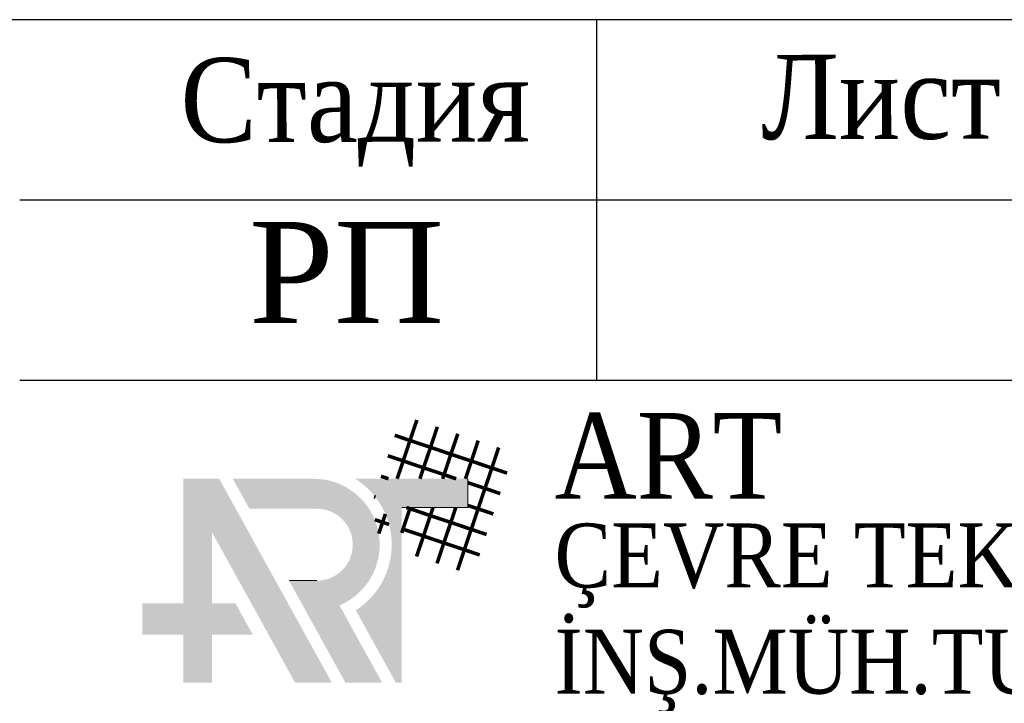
# Model space of a CAD drawing. Header units: inches. Extents: x -397 to 1532, y 9 to 603.
# Tile 25 of 29: x 565 to 592, y 25 to 44. Entities that reach past the tile are written whole.
import ezdxf
from ezdxf.enums import TextEntityAlignment as Align

# ---------------------------------------------------------------- set-up
doc = ezdxf.new("R2010")
doc.units = ezdxf.units.IN
doc.header["$MEASUREMENT"] = 0
doc.layers.add('0_Ном._пера__7', color=7, linetype='Continuous', lineweight=60)
doc.layers.add('ANTET', color=7, linetype='Continuous', lineweight=15)
doc.styles.add('LOGO_TEXT', font='GARA.TTF', dxfattribs={"width": 0.75, "height": 8000})
doc.styles.get("Standard").update_dxf_attribs({"font": 'arial.ttf'})
doc.styles.add('СГЕНЕРИР_СТИЛЬ_3', font='times.ttf')

msp = doc.modelspace()

# ---------------------------------------------------------------- hatches: boundary and pattern name
at = {"layer": 'ANTET', "lineweight": 20, "true_color": 0x0f90fa}
h = msp.add_hatch(color=150, dxfattribs=at)
h.dxf.hatch_style = 1
h.paths.add_polyline_path([(569.102, 28.194), (567.972, 28.194), (567.972, 27.33), (569.102, 27.33), (569.102, 26.001), (569.9, 26.001), (569.9, 27.33), (571.03, 27.33), (570.552, 28.194), (569.9, 28.194), (569.9, 30.169), (572.204, 26.001), (573.222, 26.001), (570.099, 31.65), (569.102, 31.65)])
h.paths.add_polyline_path([(573.875, 31.65, -0.54934), (573.89, 28.004), (574.997, 26.001), (575.163, 26.001), (575.163, 30.853), (576.999, 30.853), (576.999, 31.65)])
at = {"layer": 'ANTET', "lineweight": 20, "true_color": 0x000000}
h = msp.add_hatch(color=18, dxfattribs=at)
h.dxf.hatch_style = 1
h.paths.add_polyline_path([(570.477, 31.65), (570.936, 30.82), (572.808, 30.82, -1), (572.808, 28.826), (572.038, 28.826), (573.599, 26.001), (574.617, 26.001), (573.436, 28.139, 0.817636), (572.724, 31.65)])

# ---------------------------------------------------------------- linework, layer by layer
at = {"color": 7}
for p, q in [((612.567, 44.377), (427.567, 44.377)), ((580.567, 44.377), (580.567, 34.377)), ((612.567, 39.377), (564.567, 39.377)), ((612.567, 34.377), (564.567, 34.377))]:
    msp.add_line(p, q, dxfattribs=at)
at = {"layer": 'ANTET', "color": 150, "lineweight": 20, "true_color": 0x1995fa}
for p in [(576.999, 31.65), (575.163, 30.853)]:
    msp.add_line(p, (576.999, 30.853), dxfattribs=at)
at = {"layer": 'ANTET', "color": 18, "lineweight": 20, "true_color": 0x000000}
msp.add_line((572.038, 28.826), (572.808, 28.826), dxfattribs=at)
at = {"layer": 'ANTET', "color": 1, "lineweight": 20, "true_color": 0xf70702, "const_width": 0.0997}
for points in [[(575.583, 33.279), (575.036, 31.65)], [(576.15, 33.089), (575.667, 31.65)], [(574.967, 32.855), (578.086, 31.807)], [(576.717, 32.898), (576.298, 31.65)], [(577.852, 32.517), (576.709, 29.115)], [(577.284, 32.708), (576.929, 31.65)], [(574.777, 32.288), (576.675, 31.65)], [(574.587, 31.721), (574.796, 31.65)], [(576.999, 31.542), (577.896, 31.24)], [(574.396, 31.154), (574.436, 31.14)], [(575.399, 30.853), (575.163, 30.15)], [(575.292, 30.853), (577.515, 30.106)], [(576.03, 30.853), (575.575, 29.496)], [(576.661, 30.853), (576.142, 29.305)], [(576.999, 30.91), (577.706, 30.673)], [(574.709, 30.675), (574.526, 30.13)], [(574.415, 30.516), (574.81, 30.384)], [(575.163, 30.265), (577.325, 29.539)]]:
    msp.add_lwpolyline(points, dxfattribs=at)

# ---------------------------------------------------------------- texts
at = {"layer": '0_Ном._пера__7', "linetype": 'Continuous', "lineweight": 0, "char_height": 2.33681, "attachment_point": 2, "rotation": 0.1263}
for s, insert in [('{\\fTimes New Roman|b0|i0|c204|p22;\\W0.9;Стадия}', (573.869, 43.327)), ('{\\fTimes New Roman|b0|i0|c204|p22;\\W0.9;Лист}', (588.457, 43.408))]:
    msp.add_mtext(s, dxfattribs=dict(at, insert=insert))
at = {"layer": '0_Ном._пера__7', "linetype": 'Continuous', "lineweight": 0, "insert": (573.635, 38.769), "char_height": 2.8042, "width": 11.32398, "attachment_point": 2, "style": 'СГЕНЕРИР_СТИЛЬ_3'}
msp.add_mtext('РП', dxfattribs=at)
at = {"layer": 'ANTET', "color": 7, "lineweight": 20, "ltscale": 0.5, "style": 'LOGO_TEXT'}
for s, height, p in [('ART ', 2.3774, (579.401, 30.381)), ('ÇEVRE TEKNOLOJİLERİ', 1.77125, (579.401, 28.108)), ('İNŞ.MÜH.TUR.TİC.LTD.ŞTİ.', 1.77125, (579.401, 25.162))]:
    msp.add_text(s, height=height, dxfattribs=at).set_placement(p, align=Align.BOTTOM_LEFT)

doc.saveas('drawing.dxf')
